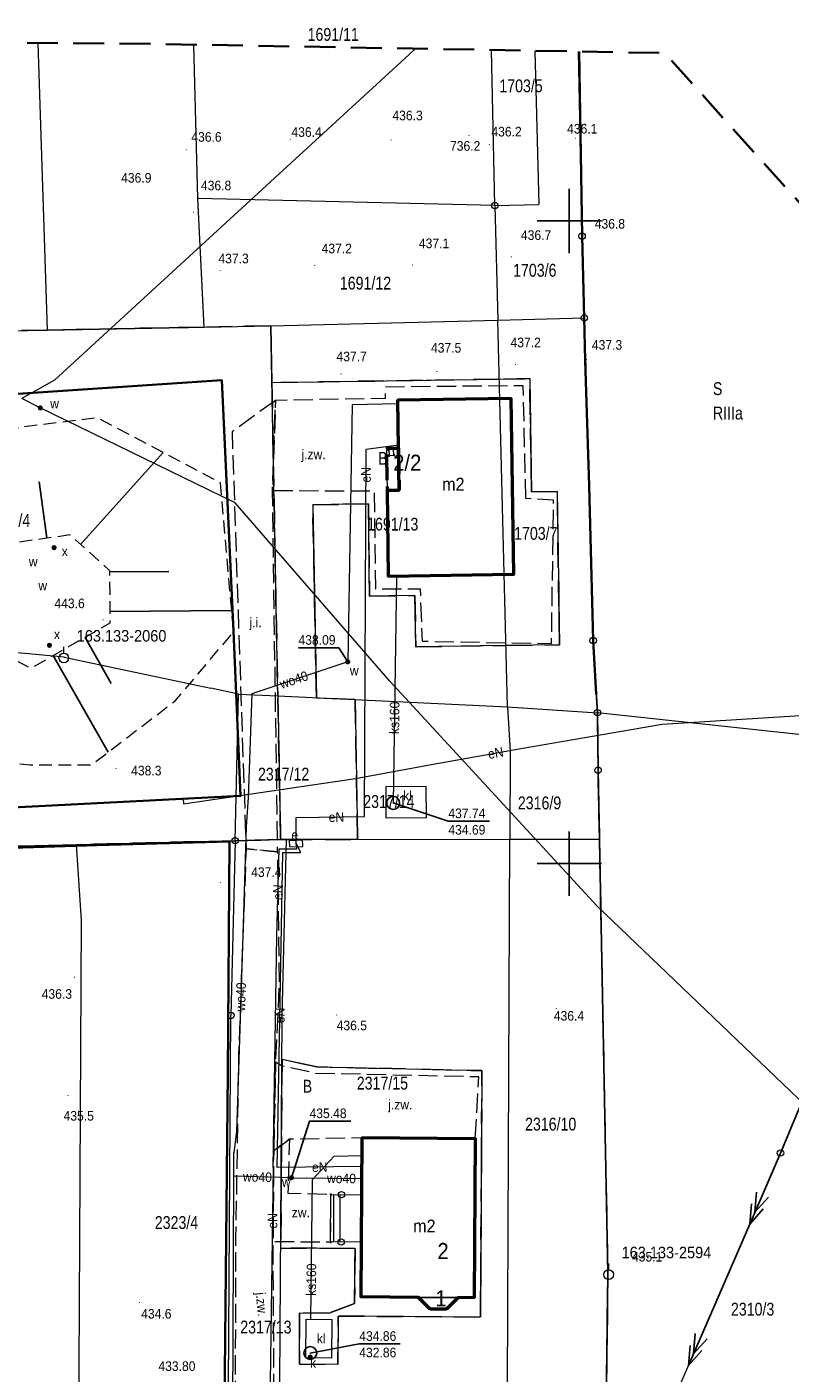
# Model space of a CAD drawing. Header units: metres. Extents: x 7417884 to 7418420, y 5565806 to 5566270.
# Tile 12 of 43: x 7417958 to 7418017, y 5566160 to 5566265. Entities that reach past the tile are written whole.
import ezdxf
from ezdxf.enums import TextEntityAlignment as Align

# ---------------------------------------------------------------- set-up
doc = ezdxf.new("R2010")
doc.units = ezdxf.units.M
for name, pattern in [('1.0_0.5', [1.5, 1, -0.5]), ('1.5_0.5', [2, 1.5, -0.5]), ('2', [0.9, 0.6, -0.3]), ('2.0_0.5', [2.5, 2, -0.5]), ('219-500', [0]), ('egkk-500', [0]), ('suep_sn_500', [0]), ('suep_wn_500', [0])]:
    doc.linetypes.add(name, pattern=pattern)
for name, color, linetype in [('000 Inne (niezydentyfikowane)', 7, 'Continuous'), ('131-Punkt osnowy pomiarowej', 7, 'Continuous'), ('131-Punkt osnowy pomiarowej-Atr103', 7, 'Continuous'), ('202-punkt graniczny', 7, 'Continuous'), ('203-punkt graniczny', 7, 'Continuous'), ('209-oznaczenie konturu klasyfikacyjnego', 7, 'Continuous'), ('210-oznaczenie konturu użytku gruntowego', 7, 'Continuous'), ('211-numer działki ewidencyjnej', 7, 'Continuous'), ('217-kontur klasyfikacyjny', 7, 'Continuous'), ('218-kontur użytku gruntowego', 7, 'Continuous'), ('219-działka ewidencyjna', 7, 'Continuous'), ('310-podpora', 7, 'Continuous'), ('311-podpora', 7, 'Continuous'), ('312-budynek ewidencyjny', 7, 'Continuous'), ('312-oznaczenie budynku ewidencyjnego-Atr117', 7, 'Continuous'), ('320-blok - kondygnacja nadziemna', 7, 'Continuous'), ('320-blok - kondygnacja nadziemna-Atr25', 7, 'Continuous'), ('352-schody', 7, 'Continuous'), ('blok - nawis', 7, 'Continuous'), ('blok - nawis-Atr25', 7, 'Continuous'), ('jezdnia', 7, 'Continuous'), ('jezdnia-Atr17', 7, 'Continuous'), ('kanalizacyjne urządzenie techniczne', 7, 'Continuous'), ('kanalizacyjne urządzenie techniczne-Atr17', 7, 'Continuous'), ('komora podziemna', 7, 'Continuous'), ('obszar utwardzony', 7, 'Continuous'), ('obszar utwardzony-Atr17', 7, 'Continuous'), ('ogrodzenie trwałe', 7, 'Continuous'), ('osadnik  szambo', 7, 'Continuous'), ('osadnik  szambo-Atr17', 7, 'Continuous'), ('pikieta naturalna', 7, 'Continuous'), ('pikieta naturalna-Atr2', 7, 'Continuous'), ('przewód elektroenergetyczny podziemny', 7, 'Continuous'), ('przewód elektroenergetyczny podziemny-Atr1', 7, 'Continuous'), ('przewód elektroenergetyczny wysokiego napięcia', 7, 'Continuous'), ('przewód elektroenergetyczny średniego napięcia', 7, 'Continuous'), ('przewód kanalizacyjny', 7, 'Continuous'), ('przewód kanalizacyjny-Atr1', 7, 'Continuous'), ('przewód wodociągowy', 7, 'Continuous'), ('przewód wodociągowy-Atr1', 7, 'Continuous'), ('Punkt budynku', 7, 'Continuous'), ('rzędna', 7, 'Continuous'), ('rzędna-Atr2', 7, 'Continuous'), ('rzędna-Atr3', 7, 'Continuous'), ('skarpa nieumocniona', 7, 'Continuous'), ('szafa elektroenergetyczna lub kontener', 7, 'Continuous'), ('szafa elektroenergetyczna lub kontener-Atr17', 7, 'Continuous'), ('słup przewodów napowietrznych', 7, 'Continuous'), ('urządzenie techniczne sieci niezidentyfikowanej', 7, 'Continuous'), ('urządzenie techniczne sieci niezidentyfikowanej-Atr17', 7, 'Continuous'), ('właz do komory lub kanału - okrągły-Atr17', 7, 'Continuous'), ('Zakres', 7, 'Continuous'), ('zasuwa lub zawór', 7, 'Continuous'), ('zasuwa lub zawór-Atr17', 7, 'Continuous')]:
    doc.layers.add(name, color=color, linetype=linetype)
doc.styles.get("Standard").update_dxf_attribs({"font": 'arial.ttf'})
doc.linetypes.add('902-500', pattern='A,3.75,0,[1,ksztalty.shx,S=0.5,R=0,X=0,Y=0],3.75', length=7.5)

# ---------------------------------------------------------------- blocks, each defined once
blk = doc.blocks.new('311')
at = {"color": 0, "linetype": 'Continuous', "lineweight": 0}
blk.add_circle((0, 0), 0.25, dxfattribs=at)
blk = doc.blocks.new('PUNKTBUD')
at = {"color": 0}
blk.add_circle((0, 0), 0.045, dxfattribs=at)
blk = doc.blocks.new('203')
at = {"linetype": 'Continuous', "lineweight": 0}
h = blk.add_hatch(color=0, dxfattribs=at)
edge = h.paths.add_edge_path()
edge.add_arc((0, 0), 0.045, 0, 360)
blk = doc.blocks.new('202')
at = {"color": 0, "linetype": 'Continuous', "lineweight": 0}
blk.add_circle((0, 0), 0.25, dxfattribs=at)
blk = doc.blocks.new('US25')
at = {"linetype": 'Continuous', "lineweight": 0}
h = blk.add_hatch(color=0, dxfattribs=at)
edge = h.paths.add_edge_path()
edge.add_arc((0, 0), 0.2, 0, 360)
blk = doc.blocks.new('PW01')
at = {"linetype": 'Continuous', "lineweight": 13}
h = blk.add_hatch(color=0, dxfattribs=at)
edge = h.paths.add_edge_path()
edge.add_arc((0, 0), 0.045, 0, 360)
blk = doc.blocks.new('SUKM')
at = {"color": 0, "linetype": 'Continuous'}
blk.add_circle((0, 0), 0.5, dxfattribs=at)
blk = doc.blocks.new('US18')
at = {"color": 0, "linetype": 'Continuous', "lineweight": 13}
for p, q in [((-0.5, -0.25), (-0.5, 0.25)), ((-0.5, 0.25), (0.5, 0.25)), ((0.5, -0.25), (0.5, 0.25)), ((-0.5, -0.25), (0.5, -0.25))]:
    blk.add_line(p, q, dxfattribs=at)
blk = doc.blocks.new('SUEP2')
at = {"color": 0, "linetype": 'Continuous'}
for p, q in [((0, 0), (6.027, 0)), ((5.027, 0), (3.527, 0.5)), ((5.027, 0), (3.527, -0.5)), ((6.027, 0), (4.527, 0.5)), ((6.027, 0), (4.527, -0.5)), ((6.027, 0), (18.027, 0)), ((17.027, 0), (15.527, 0.5)), ((17.027, 0), (15.527, -0.5)), ((18.027, 0), (16.527, 0.5)), ((18.027, 0), (16.527, -0.5))]:
    blk.add_line(p, q, dxfattribs=at)
blk = doc.blocks.new('SUEP3')
at = {"color": 0, "linetype": 'Continuous'}
for p, q in [((0, 0), (12.003, 0)), ((12.003, 0), (10.003, 0.75)), ((10.003, 0.75), (11.003, 0)), ((12.003, 0), (10.003, -0.75)), ((11.003, 0), (10.003, -0.75)), ((12.003, 0), (27.003, 0)), ((27.003, 0), (25.003, 0.75)), ((25.003, 0.75), (26.003, 0)), ((27.003, 0), (25.003, -0.75)), ((26.003, 0), (25.003, -0.75))]:
    blk.add_line(p, q, dxfattribs=at)
blk = doc.blocks.new('US15')
at = {"color": 0, "linetype": 'Continuous', "lineweight": 13}
blk.add_circle((0, 0), 0.25, dxfattribs=at)
blk = doc.blocks.new('131')
at = {"color": 0, "linetype": 'Continuous', "lineweight": 13}
blk.add_line((0, 0.375), (0, 0.875), dxfattribs=at)
blk.add_circle((0, 0), 0.375, dxfattribs=at)

msp = doc.modelspace()

# ---------------------------------------------------------------- linework, layer by layer
at = {"color": 0}
for p, q in [((7418000, 5566250), (7418000, 5566252.5)), ((7418000, 5566250), (7418000, 5566252.5)), ((7417997.5, 5566250), (7418000, 5566250)), ((7417997.5, 5566250), (7418000, 5566250)), ((7418000, 5566250), (7418002.5, 5566250)), ((7418000, 5566247.5), (7418000, 5566250)), ((7418000, 5566247.5), (7418000, 5566250)), ((7418000, 5566250), (7418002.5, 5566250)), ((7418000, 5566197.5), (7418000, 5566202.5)), ((7418000, 5566197.5), (7418000, 5566202.5)), ((7417997.5, 5566200), (7418000, 5566200)), ((7418000, 5566200), (7418002.5, 5566200))]:
    msp.add_line(p, q, dxfattribs=at)
at = {"layer": '000 Inne (niezydentyfikowane)', "color": 7, "linetype": 'Continuous', "lineweight": 25, "flags": 128}
for points in [[(7417961.98, 5566224.83), (7417968.4, 5566231.98)], [(7417959.36, 5566225.34), (7417958.75, 5566229.7)], [(7417964.23, 5566222.7), (7417968.85, 5566222.73)], [(7417964.25, 5566219.61), (7417973.73, 5566219.68)], [(7417962.32, 5566217.59), (7417964.36, 5566214.01)], [(7417959.84, 5566216.18), (7417964.13, 5566208.68)]]:
    msp.add_lwpolyline(points, dxfattribs=at)
at = {"layer": '217-kontur klasyfikacyjny', "color": 92, "linetype": 'egkk-500', "lineweight": 18}
for points in [[(7418001, 5566248.81), (7418000.73, 5566263.18)], [(7418000.73, 5566263.18), (7418001, 5566248.81)]]:
    msp.add_lwpolyline(points, dxfattribs=at)
at = {"layer": '217-kontur klasyfikacyjny', "color": 92, "linetype": 'egkk-500', "lineweight": 18, "flags": 128}
for points in [[(7418001.17, 5566242.45), (7418001, 5566248.81)], [(7418001, 5566248.81), (7418001.17, 5566242.45)], [(7417971.58, 5566241.74), (7417976.78, 5566241.85)], [(7417976.78, 5566241.85), (7417976.86, 5566237.42)], [(7418001.86, 5566217.36), (7418001.17, 5566242.45)], [(7418001.17, 5566242.45), (7418001.86, 5566217.36)], [(7417945.86, 5566241.26), (7417959.38, 5566241.51)], [(7417959.38, 5566241.51), (7417971.58, 5566241.74)], [(7417976.86, 5566237.42), (7417994.56, 5566237.69)], [(7417994.56, 5566237.69), (7417996.92, 5566237.73)], [(7417996.92, 5566237.73), (7417997.06, 5566228.92)], [(7417997.06, 5566228.92), (7417999.06, 5566228.95)], [(7417999.06, 5566228.95), (7417999.24, 5566217.03)], [(7417984.37, 5566227.98), (7417980.04, 5566227.92)], [(7417980.04, 5566227.92), (7417980.32, 5566212.9)], [(7417984.46, 5566220.81), (7417984.37, 5566227.98)], [(7417987.99, 5566220.86), (7417984.46, 5566220.81)], [(7417988.06, 5566216.86), (7417987.99, 5566220.86)], [(7417995.08, 5566216.97), (7417988.06, 5566216.86)], [(7417999.24, 5566217.03), (7417995.08, 5566216.97)], [(7418002.19, 5566211.74), (7418001.86, 5566217.36)], [(7418001.86, 5566217.36), (7418002.19, 5566211.74)], [(7417980.32, 5566212.9), (7417983.33, 5566212.76)], [(7417983.33, 5566212.76), (7417983.53, 5566201.88)], [(7418002.24, 5566207.26), (7418002.19, 5566211.74)], [(7418002.19, 5566211.74), (7418002.24, 5566207.26)], [(7418002.35, 5566201.89), (7418002.24, 5566207.26)], [(7418002.24, 5566207.26), (7418002.35, 5566201.89)], [(7417961.65, 5566201.47), (7417947.55, 5566201.11)], [(7417974, 5566201.78), (7417961.65, 5566201.47)], [(7417977.54, 5566201.87), (7417974, 5566201.78)], [(7417978, 5566201.87), (7417977.54, 5566201.87)], [(7417983.53, 5566201.88), (7417978, 5566201.87)], [(7418003.01, 5566168.1), (7418002.35, 5566201.89)], [(7418002.35, 5566201.89), (7418003.01, 5566168.1)], [(7417977.56, 5566170.09), (7417977.65, 5566184.77)], [(7417977.65, 5566184.77), (7417980.35, 5566184.18)], [(7417980.35, 5566184.18), (7417993.21, 5566183.89)], [(7417993.21, 5566183.89), (7417993.09, 5566164.72)], [(7417983.33, 5566170.05), (7417977.56, 5566170.09)], [(7417983.3, 5566165.78), (7417983.33, 5566170.05)], [(7418002.31, 5566113.39), (7418003.01, 5566168.1)], [(7418003.01, 5566168.1), (7418002.31, 5566113.39)], [(7417981.31, 5566165.03), (7417983.3, 5566165.78)], [(7417979, 5566161.06), (7417979.02, 5566165.06)], [(7417979.02, 5566165.06), (7417981.31, 5566165.03)], [(7417982.02, 5566164.79), (7417982, 5566161.02)], [(7417993.09, 5566164.72), (7417982.02, 5566164.79)], [(7417982, 5566161.02), (7417979, 5566161.06)]]:
    msp.add_lwpolyline(points, dxfattribs=at)
at = {"layer": '218-kontur użytku gruntowego', "color": 3, "linetype": '1.0_0.5', "lineweight": 18, "ltscale": 2}
for points in [[(7418001, 5566248.81), (7418000.73, 5566263.18)], [(7418000.73, 5566263.18), (7418001, 5566248.81)]]:
    msp.add_lwpolyline(points, dxfattribs=at)
at = {"layer": '218-kontur użytku gruntowego', "color": 3, "linetype": '1.0_0.5', "lineweight": 18, "ltscale": 2, "flags": 128}
for points in [[(7418001.17, 5566242.45), (7418001, 5566248.81)], [(7418001, 5566248.81), (7418001.17, 5566242.45)], [(7417976.78, 5566241.85), (7417971.58, 5566241.74)], [(7417971.58, 5566241.74), (7417976.78, 5566241.85)], [(7417976.86, 5566237.42), (7417976.78, 5566241.85)], [(7417976.78, 5566241.85), (7417976.86, 5566237.42)], [(7418001.86, 5566217.36), (7418001.17, 5566242.45)], [(7418001.17, 5566242.45), (7418001.86, 5566217.36)], [(7417959.38, 5566241.51), (7417945.86, 5566241.26)], [(7417945.86, 5566241.26), (7417959.38, 5566241.51)], [(7417971.58, 5566241.74), (7417959.38, 5566241.51)], [(7417959.38, 5566241.51), (7417971.58, 5566241.74)], [(7417994.56, 5566237.69), (7417976.86, 5566237.42)], [(7417976.86, 5566237.42), (7417994.56, 5566237.69)], [(7417996.92, 5566237.73), (7417994.56, 5566237.69)], [(7417994.56, 5566237.69), (7417996.92, 5566237.73)], [(7417997.06, 5566228.92), (7417996.92, 5566237.73)], [(7417996.92, 5566237.73), (7417997.06, 5566228.92)], [(7417977.32, 5566213.04), (7417976.86, 5566237.42)], [(7417976.86, 5566237.42), (7417977.32, 5566213.04)], [(7417999.06, 5566228.95), (7417997.06, 5566228.92)], [(7417997.06, 5566228.92), (7417999.06, 5566228.95)], [(7417999.24, 5566217.03), (7417999.06, 5566228.95)], [(7417999.06, 5566228.95), (7417999.24, 5566217.03)], [(7417980.04, 5566227.92), (7417984.37, 5566227.98)], [(7417984.37, 5566227.98), (7417980.04, 5566227.92)], [(7417980.32, 5566212.9), (7417980.04, 5566227.92)], [(7417980.04, 5566227.92), (7417980.32, 5566212.9)], [(7417984.37, 5566227.98), (7417984.46, 5566220.81)], [(7417984.46, 5566220.81), (7417984.37, 5566227.98)], [(7417984.46, 5566220.81), (7417987.99, 5566220.86)], [(7417987.99, 5566220.86), (7417984.46, 5566220.81)], [(7417987.99, 5566220.86), (7417988.06, 5566216.86)], [(7417988.06, 5566216.86), (7417987.99, 5566220.86)], [(7417988.06, 5566216.86), (7417995.08, 5566216.97)], [(7417995.08, 5566216.97), (7417988.06, 5566216.86)], [(7417995.08, 5566216.97), (7417999.24, 5566217.03)], [(7417999.24, 5566217.03), (7417995.08, 5566216.97)], [(7418002.19, 5566211.74), (7418001.86, 5566217.36)], [(7418001.86, 5566217.36), (7418002.19, 5566211.74)], [(7417977.54, 5566201.87), (7417977.32, 5566213.04)], [(7417977.32, 5566213.04), (7417977.54, 5566201.87)], [(7417983.33, 5566212.76), (7417980.32, 5566212.9)], [(7417980.32, 5566212.9), (7417983.33, 5566212.76)], [(7417983.53, 5566201.88), (7417983.33, 5566212.76)], [(7417983.33, 5566212.76), (7417983.53, 5566201.88)], [(7418002.24, 5566207.26), (7418002.19, 5566211.74)], [(7418002.19, 5566211.74), (7418002.24, 5566207.26)], [(7418002.35, 5566201.89), (7418002.24, 5566207.26)], [(7418002.24, 5566207.26), (7418002.35, 5566201.89)], [(7417947.55, 5566201.11), (7417961.65, 5566201.47)], [(7417961.65, 5566201.47), (7417947.55, 5566201.11)], [(7417961.65, 5566201.47), (7417974, 5566201.78)], [(7417974, 5566201.78), (7417961.65, 5566201.47)], [(7417974, 5566201.78), (7417977.54, 5566201.87)], [(7417977.54, 5566201.87), (7417974, 5566201.78)], [(7417977.54, 5566201.87), (7417978, 5566201.87)], [(7417978, 5566201.87), (7417977.54, 5566201.87)], [(7417978, 5566201.87), (7417983.53, 5566201.88)], [(7417983.53, 5566201.88), (7417978, 5566201.87)], [(7418003.01, 5566168.1), (7418002.35, 5566201.89)], [(7418002.35, 5566201.89), (7418003.01, 5566168.1)], [(7417977.65, 5566184.77), (7417977.56, 5566170.09)], [(7417977.56, 5566170.09), (7417977.65, 5566184.77)], [(7417980.35, 5566184.18), (7417977.65, 5566184.77)], [(7417977.65, 5566184.77), (7417980.35, 5566184.18)], [(7417993.21, 5566183.89), (7417980.35, 5566184.18)], [(7417980.35, 5566184.18), (7417993.21, 5566183.89)], [(7417993.09, 5566164.72), (7417993.21, 5566183.89)], [(7417993.21, 5566183.89), (7417993.09, 5566164.72)], [(7417977.56, 5566170.09), (7417983.33, 5566170.05)], [(7417983.33, 5566170.05), (7417977.56, 5566170.09)], [(7417983.33, 5566170.05), (7417983.3, 5566165.78)], [(7417983.3, 5566165.78), (7417983.33, 5566170.05)], [(7418002.31, 5566113.39), (7418003.01, 5566168.1)], [(7418003.01, 5566168.1), (7418002.31, 5566113.39)], [(7417983.3, 5566165.78), (7417981.31, 5566165.03)], [(7417981.31, 5566165.03), (7417983.3, 5566165.78)], [(7417979.02, 5566165.06), (7417979, 5566161.06)], [(7417979, 5566161.06), (7417979.02, 5566165.06)], [(7417981.31, 5566165.03), (7417979.02, 5566165.06)], [(7417979.02, 5566165.06), (7417981.31, 5566165.03)], [(7417982, 5566161.02), (7417982.02, 5566164.79)], [(7417982.02, 5566164.79), (7417982, 5566161.02)], [(7417982.02, 5566164.79), (7417993.09, 5566164.72)], [(7417993.09, 5566164.72), (7417982.02, 5566164.79)], [(7417979, 5566161.06), (7417982, 5566161.02)], [(7417982, 5566161.02), (7417979, 5566161.06)]]:
    msp.add_lwpolyline(points, dxfattribs=at)
at = {"layer": '219-działka ewidencyjna', "color": 7, "linetype": '219-500', "lineweight": 18}
for points in [[(7417958.66, 5566263.84), (7417959.38, 5566241.51)], [(7417971.11, 5566251.74), (7417970.8, 5566263.71)], [(7417994.21, 5566251.19), (7417993.95, 5566263.3)], [(7417997.32, 5566263.24), (7417997.64, 5566251.29)], [(7418000.73, 5566263.18), (7418001, 5566248.81)]]:
    msp.add_lwpolyline(points, dxfattribs=at)
at = {"layer": '219-działka ewidencyjna', "color": 7, "linetype": '219-500', "lineweight": 18, "flags": 128}
for points in [[(7417994.21, 5566251.19), (7417971.11, 5566251.74)], [(7417971.58, 5566241.74), (7417971.11, 5566251.74)], [(7417994.21, 5566251.19), (7417997.64, 5566251.29)], [(7417994.21, 5566251.19), (7417994.44, 5566242.28)], [(7418001, 5566248.81), (7418001.17, 5566242.45)], [(7417971.58, 5566241.74), (7417976.78, 5566241.85)], [(7417976.78, 5566241.85), (7417994.44, 5566242.28)], [(7417977.32, 5566213.04), (7417976.78, 5566241.85)], [(7417994.44, 5566242.28), (7418001.17, 5566242.45)], [(7417995.2, 5566212.2), (7417994.44, 5566242.28)], [(7418001.17, 5566242.45), (7418001.86, 5566217.36)], [(7417945.86, 5566241.26), (7417959.38, 5566241.51)], [(7417971.58, 5566241.74), (7417959.38, 5566241.51)], [(7417960.7, 5566216.06), (7417947.86, 5566217.25)], [(7418002.19, 5566211.74), (7418001.86, 5566217.36)], [(7417960.7, 5566216.06), (7417972.12, 5566213.64)], [(7417974.27, 5566213.18), (7417972.12, 5566213.64)], [(7417974, 5566201.78), (7417974.27, 5566213.18)], [(7417974.27, 5566213.18), (7417977.32, 5566213.04)], [(7417977.32, 5566213.04), (7417977.54, 5566201.87)], [(7417977.32, 5566213.04), (7417995.2, 5566212.2)], [(7417995.2, 5566212.2), (7417995.4, 5566208.72)], [(7417995.2, 5566212.2), (7418002.19, 5566211.74)], [(7418020.27, 5566209.79), (7418002.19, 5566211.74)], [(7418002.19, 5566211.74), (7418002.24, 5566207.26)], [(7417995.4, 5566208.72), (7417995.37, 5566201.89)], [(7418002.24, 5566207.26), (7418002.35, 5566201.89)], [(7417961.65, 5566201.47), (7417947.55, 5566201.11)], [(7417974, 5566201.78), (7417961.65, 5566201.47)], [(7417962.04, 5566195.59), (7417961.65, 5566201.47)], [(7417974, 5566201.78), (7417973.67, 5566188.19)], [(7417974, 5566201.78), (7417977.54, 5566201.87)], [(7417977.54, 5566201.87), (7417978, 5566201.87)], [(7417977.67, 5566188.09), (7417978, 5566201.87)], [(7417978, 5566201.87), (7417995.37, 5566201.89)], [(7417995.19, 5566159.33), (7417995.37, 5566201.89)], [(7417995.37, 5566201.89), (7418002.35, 5566201.89)], [(7418003.01, 5566168.1), (7418002.35, 5566201.89)], [(7417961.68, 5566126.01), (7417962.04, 5566195.59)], [(7417973.25, 5566122.36), (7417973.67, 5566188.19)], [(7417977.49, 5566159.58), (7417977.67, 5566188.09)], [(7418003.01, 5566168.1), (7418002.9, 5566159.22)]]:
    msp.add_lwpolyline(points, dxfattribs=at)
at = {"layer": '310-podpora', "color": 7, "linetype": 'Continuous', "lineweight": 18, "flags": 128}
msp.add_lwpolyline([(7417985.95, 5566232.18), (7417985.98, 5566231.74), (7417986.36, 5566231.77), (7417986.33, 5566232.21)], close=True, dxfattribs=at)
at = {"layer": '312-budynek ewidencyjny', "color": 7, "linetype": 'Continuous', "lineweight": 50, "flags": 128}
for points in [[(7417986.66, 5566236.07), (7417995.45, 5566236.21)], [(7417986.72, 5566232.33), (7417986.66, 5566236.07)], [(7417995.45, 5566236.21), (7417995.66, 5566222.48)], [(7417986.77, 5566229.05), (7417986.72, 5566232.33)], [(7417985.85, 5566229.03), (7417986.77, 5566229.05)], [(7417985.94, 5566222.33), (7417985.85, 5566229.03)], [(7417995.66, 5566222.48), (7417985.94, 5566222.33)], [(7417983.8, 5566166.28), (7417983.88, 5566178.68)], [(7417983.88, 5566178.68), (7417992.68, 5566178.62)], [(7417992.68, 5566178.62), (7417992.6, 5566166.22)], [(7417988.28, 5566166.25), (7417983.8, 5566166.28)], [(7417989.18, 5566165.34), (7417988.28, 5566166.25)], [(7417990.45, 5566165.34), (7417989.18, 5566165.34)], [(7417991.35, 5566166.23), (7417990.45, 5566165.34)], [(7417992.6, 5566166.22), (7417991.35, 5566166.23)]]:
    msp.add_lwpolyline(points, dxfattribs=at)
at = {"layer": '320-blok - kondygnacja nadziemna', "color": 7, "linetype": 'Continuous', "lineweight": 18, "flags": 128}
for points in [[(7417992.6, 5566166.22), (7417991.35, 5566166.23), (7417988.28, 5566166.25), (7417983.8, 5566166.28), (7417983.88, 5566178.68), (7417992.68, 5566178.62)], [(7417988.28, 5566166.25), (7417991.35, 5566166.23), (7417990.45, 5566165.34), (7417989.18, 5566165.34)]]:
    msp.add_lwpolyline(points, close=True, dxfattribs=at)
at = {"layer": '352-schody', "color": 7, "linetype": 'Continuous', "lineweight": 18, "flags": 128}
msp.add_lwpolyline([(7417983.83, 5566170.55), (7417981.43, 5566170.56), (7417981.45, 5566174.25), (7417983.85, 5566174.23)], close=True, dxfattribs=at)
msp.add_lwpolyline([(7417983.83, 5566170.55), (7417981.43, 5566170.56), (7417981.45, 5566174.25), (7417983.85, 5566174.23)], close=True, dxfattribs=at)
for points in [[(7417981.68, 5566170.56), (7417981.68, 5566174.25)], [(7417982.18, 5566170.56), (7417982.18, 5566174.24)]]:
    msp.add_lwpolyline(points, dxfattribs=at)
at = {"layer": 'blok - nawis', "color": 7, "linetype": '2.0_0.5', "lineweight": 50, "flags": 128}
msp.add_lwpolyline([(7417986.72, 5566232.33), (7417986.77, 5566229.05), (7417985.85, 5566229.03), (7417985.8, 5566232.32)], close=True, dxfattribs=at)
at = {"layer": 'jezdnia', "color": 7, "linetype": '1.5_0.5', "lineweight": 18, "flags": 128}
for points in [[(7417996.62, 5566228.41), (7417996.42, 5566237.18), (7417985.7, 5566237.07), (7417985.67, 5566236.18), (7417977.14, 5566236.04), (7417976.91, 5566229.03), (7417984.83, 5566228.99), (7417984.92, 5566221.37), (7417988.39, 5566221.38), (7417988.55, 5566217.3), (7417998.62, 5566217.12), (7417998.78, 5566228.28)], [(7417977.14, 5566236.04), (7417973.76, 5566233.6), (7417974.85, 5566201.16), (7417977.31, 5566200.91), (7417976.91, 5566229.03)], [(7417995.45, 5566236.21), (7417995.66, 5566222.48), (7417985.94, 5566222.33), (7417985.85, 5566229.03), (7417985.8, 5566232.32), (7417986.72, 5566232.33), (7417986.66, 5566236.07)], [(7417976.08, 5566136.83), (7417977, 5566154.67), (7417977.02, 5566159.58), (7417976.96, 5566170.6), (7417977, 5566177.66), (7417977.15, 5566184.55), (7417977.45, 5566190.52), (7417977.31, 5566200.91), (7417974.85, 5566201.16), (7417974.27, 5566185.15), (7417974.04, 5566170.88), (7417973.99, 5566154.49), (7417973.49, 5566127.79), (7417976.67, 5566127.72)], [(7417992.68, 5566178.62), (7417992.97, 5566183.4), (7417980.29, 5566183.68), (7417977.61, 5566184.27), (7417977.15, 5566184.55), (7417977, 5566177.66), (7417978.25, 5566178.58), (7417983.88, 5566178.68)]]:
    msp.add_lwpolyline(points, close=True, dxfattribs=at)
at = {"layer": 'komora podziemna', "color": 34, "linetype": 'Continuous', "lineweight": 18, "flags": 128}
for points in [[(7417985.75, 5566206), (7417988.85, 5566206.01), (7417988.86, 5566203.55), (7417985.76, 5566203.54)], [(7417981.52, 5566164.52), (7417981.5, 5566161.52), (7417979.5, 5566161.55), (7417979.52, 5566164.55)]]:
    msp.add_lwpolyline(points, close=True, dxfattribs=at)
at = {"layer": 'obszar utwardzony', "color": 7, "linetype": '1.5_0.5', "lineweight": 18, "flags": 128}
msp.add_lwpolyline([(7417981.43, 5566170.56), (7417981.45, 5566174.25), (7417978.13, 5566174.34), (7417978.25, 5566178.58), (7417977, 5566177.66), (7417976.96, 5566170.6)], close=True, dxfattribs=at)
at = {"layer": 'ogrodzenie trwałe', "color": 7, "linetype": '902-500', "lineweight": 35}
msp.add_lwpolyline([(7418002.09, 5566213.2), (7418001.86, 5566217.36), (7418001.55, 5566229.38), (7418001.25, 5566239.13), (7418001.17, 5566242.45), (7418001, 5566248.81), (7418000.77, 5566263.18)], dxfattribs=at)
at = {"layer": 'ogrodzenie trwałe', "color": 7, "linetype": '902-500', "lineweight": 35, "flags": 128}
for points in [[(7417941.11, 5566219.86), (7417941.96, 5566203.61), (7417974.42, 5566205.26), (7417973.88, 5566218.07), (7417972.96, 5566237.62), (7417940.45, 5566235.44), (7417941, 5566222.98)], [(7417973.16, 5566155.28), (7417973.43, 5566183.72), (7417973.57, 5566201.71), (7417963.26, 5566201.44), (7417947.54, 5566200.95)]]:
    msp.add_lwpolyline(points, dxfattribs=at)
at = {"layer": 'przewód elektroenergetyczny podziemny', "color": 1, "linetype": 'Continuous', "lineweight": 18, "flags": 128}
for points in [[(7417978.75, 5566201.57), (7417978.75, 5566203.58), (7417984.07, 5566203.65), (7417984.19, 5566232.25), (7417986.71, 5566232.57)], [(7417969.96, 5566205.03), (7417969.98, 5566204.66), (7417983.38, 5566206.62), (7417989.12, 5566207.67), (7417996.4, 5566208.99), (7418007.22, 5566210.85), (7418020.87, 5566211.71), (7418027.98, 5566212.12), (7418032.41, 5566212.67), (7418034.46, 5566215.11), (7418035.87, 5566213.8)], [(7417976.97, 5566176.35), (7417977.24, 5566194.38), (7417977.42, 5566201.15), (7417978.79, 5566201.15), (7417978.75, 5566201.57)], [(7417983.87, 5566176.43), (7417977.27, 5566176.35), (7417977.71, 5566200.85), (7417979.12, 5566200.85), (7417978.75, 5566201.57)], [(7417976.97, 5566176.35), (7417976.67, 5566155.93), (7417976.45, 5566124.2), (7417977.11, 5566124.03)]]:
    msp.add_lwpolyline(points, dxfattribs=at)
at = {"layer": 'przewód elektroenergetyczny wysokiego napięcia', "color": 1, "linetype": 'suep_wn_500', "lineweight": 18}
msp.add_lwpolyline([(7418037.9, 5566229.24), (7418016.44, 5566177.48)], dxfattribs=at)
at = {"layer": 'przewód elektroenergetyczny średniego napięcia', "color": 1, "linetype": 'suep_sn_500', "lineweight": 18, "flags": 128}
msp.add_lwpolyline([(7418016.44, 5566177.48), (7418001.61, 5566143.29)], dxfattribs=at)
at = {"layer": 'przewód kanalizacyjny', "color": 34, "linetype": 'Continuous', "lineweight": 18, "flags": 128}
for points in [[(7417986.56, 5566222.3), (7417986.3, 5566204.72)], [(7417979.88, 5566164.55), (7417980.03, 5566175.43), (7417981.72, 5566177.24), (7417983.87, 5566177.29)]]:
    msp.add_lwpolyline(points, dxfattribs=at)
at = {"layer": 'przewód wodociągowy', "color": 5, "linetype": 'Continuous', "lineweight": 18}
for points in [[(7417959.95, 5566237.61), (7417987.54, 5566262.95), (7417988.03, 5566263.41)], [(7418400.67, 5566078.36), (7418361.81, 5566080.17), (7418311.47, 5566078.35), (7418266.99, 5566078.53), (7418199.46, 5566077.73), (7418172.41, 5566078.38), (7418138.51, 5566080.55), (7418125.06, 5566082.93), (7418079.46, 5566124.09), (7418042.41, 5566157.9), (7418022.66, 5566177.08), (7418002.17, 5566196.69), (7417986.04, 5566214.2), (7417974, 5566228.06), (7417958.84, 5566235.45), (7417957.4, 5566236.19)]]:
    msp.add_lwpolyline(points, dxfattribs=at)
at = {"layer": 'przewód wodociągowy', "color": 5, "linetype": 'Continuous', "lineweight": 18, "flags": 128}
for points in [[(7417959.95, 5566237.61), (7417957.4, 5566236.19)], [(7417986.67, 5566235.77), (7417983.11, 5566235.68), (7417982.76, 5566215.7), (7417975.31, 5566213.21), (7417975.02, 5566205.14), (7417974.85, 5566202.85), (7417974.51, 5566191.95), (7417974.1, 5566179.15), (7417973.91, 5566177.52)], [(7417973.35, 5566117.08), (7417973.46, 5566124.34), (7417973.44, 5566148.51), (7417973.83, 5566157.45), (7417973.9, 5566175.67), (7417973.91, 5566177.52)], [(7417978.38, 5566175.56), (7417973.9, 5566175.67)], [(7417978.38, 5566175.56), (7417983.86, 5566175.49)]]:
    msp.add_lwpolyline(points, dxfattribs=at)
at = {"layer": 'rzędna-Atr2', "color": 7, "flags": 128}
for points in [[(7417982.76, 5566215.7), (7417982.07, 5566216.79), (7417978.93, 5566216.79)], [(7417986.3, 5566204.72), (7417990.59, 5566203.3), (7417993.8, 5566203.3)], [(7417978.38, 5566175.56), (7417979.79, 5566179.96), (7417983, 5566179.96)], [(7417979.85, 5566161.92), (7417983.66, 5566162.63), (7417986.84, 5566162.63)]]:
    msp.add_lwpolyline(points, dxfattribs=at)
at = {"layer": 'skarpa nieumocniona', "color": 7, "linetype": '1.0_0.5', "lineweight": 18, "flags": 128}
msp.add_lwpolyline([(7417950.72, 5566219.71), (7417944.96, 5566218.61), (7417945.07, 5566216.16), (7417946.85, 5566212.99), (7417950.05, 5566209.95), (7417953.93, 5566208.11), (7417958.02, 5566207.68), (7417962.82, 5566207.68), (7417969.37, 5566212.69), (7417973.88, 5566218.02), (7417972.86, 5566229.63), (7417963.3, 5566234.67), (7417957.3, 5566233.95), (7417947.54, 5566230.97), (7417945.35, 5566227.33), (7417945.2, 5566224.56), (7417951.12, 5566222.71), (7417952.46, 5566222.53), (7417956.78, 5566224.98), (7417961.13, 5566225.59), (7417964.23, 5566222.81), (7417964.26, 5566218.7), (7417958.11, 5566215.19), (7417952, 5566218.44), (7417951.89, 5566220.59)], close=True, dxfattribs=at)
msp.add_lwpolyline([(7417950.72, 5566219.71), (7417944.96, 5566218.61), (7417945.07, 5566216.16), (7417946.85, 5566212.99), (7417950.05, 5566209.95), (7417953.93, 5566208.11), (7417958.02, 5566207.68), (7417962.82, 5566207.68), (7417969.37, 5566212.69), (7417973.88, 5566218.02), (7417972.86, 5566229.63), (7417963.3, 5566234.67), (7417957.3, 5566233.95), (7417947.54, 5566230.97), (7417945.35, 5566227.33), (7417945.2, 5566224.56), (7417951.12, 5566222.71), (7417952.46, 5566222.53), (7417956.78, 5566224.98), (7417961.13, 5566225.59), (7417964.23, 5566222.81), (7417964.26, 5566218.7), (7417958.11, 5566215.19), (7417952, 5566218.44), (7417951.89, 5566220.59)], close=True, dxfattribs=at)
at = {"layer": 'Zakres', "color": 5, "linetype": '2', "lineweight": 35, "ltscale": 4, "flags": 128}
msp.add_lwpolyline([(7417885.72, 5566102.9), (7418148.19, 5566033.76), (7418303.95, 5566019.62), (7418308.97, 5565858.6), (7418310.47, 5565827.92), (7418402.78, 5565828.69), (7418418.97, 5565829.27), (7418398.66, 5566106.08), (7418342.22, 5566106.08), (7418321.76, 5566106.08), (7418301.3, 5566104.66), (7418135.84, 5566120.54), (7418007.43, 5566263.06), (7417967.57, 5566263.77), (7417884.31, 5566264.47)], close=True, dxfattribs=at)

# ---------------------------------------------------------------- block references
at = {"layer": '131-Punkt osnowy pomiarowej', "color": 7, "linetype": 'Continuous', "lineweight": 18}
for p in [(7417960.67, 5566216), (7418003.07, 5566168.02)]:
    msp.add_blockref('131', p, dxfattribs=at)
at = {"layer": '202-punkt graniczny', "color": 7, "linetype": 'Continuous', "lineweight": 18}
for p in [(7417994.21, 5566251.19), (7418001, 5566248.81), (7418001.17, 5566242.45), (7418001.86, 5566217.36), (7418002.19, 5566211.74), (7418002.24, 5566207.26), (7417974, 5566201.78), (7417973.67, 5566188.19)]:
    msp.add_blockref('202', p, dxfattribs=at)
at = {"layer": '203-punkt graniczny', "color": 7, "linetype": 'Continuous', "lineweight": 18}
for p in [(7417971.11, 5566251.74), (7417997.64, 5566251.29), (7417971.58, 5566241.74), (7417976.78, 5566241.85), (7417994.44, 5566242.28), (7417959.38, 5566241.51), (7417960.7, 5566216.06), (7417972.12, 5566213.64), (7417974.27, 5566213.18), (7417977.32, 5566213.04), (7417995.2, 5566212.2), (7417995.4, 5566208.72), (7417961.65, 5566201.47), (7417977.54, 5566201.87), (7417978, 5566201.87), (7417995.37, 5566201.89), (7418002.35, 5566201.89), (7417962.04, 5566195.59), (7417977.67, 5566188.09), (7418003.01, 5566168.1)]:
    msp.add_blockref('203', p, dxfattribs=at)
at = {"layer": '311-podpora', "color": 7, "linetype": 'Continuous', "lineweight": 18}
for p in [(7417982.27, 5566174.24), (7417982.25, 5566170.56)]:
    msp.add_blockref('311', p, dxfattribs=at)
at = {"layer": 'kanalizacyjne urządzenie techniczne', "color": 34, "linetype": 'Continuous', "lineweight": 18}
msp.add_blockref('US25', (7417979.84, 5566161.61), dxfattribs=at)
at = {"layer": 'osadnik  szambo', "color": 34, "linetype": 'Continuous', "lineweight": 18}
for p in [(7417986.3, 5566204.72), (7417979.85, 5566161.92)]:
    msp.add_blockref('SUKM', p, dxfattribs=at)
at = {"layer": 'pikieta naturalna', "color": 7, "linetype": 'Continuous', "lineweight": 13}
for p in [(7417992.2, 5566256.64), (7418000.5, 5566256.43), (7417970.2, 5566255.54), (7417978.29, 5566256.32), (7417986.14, 5566256.29), (7417993.78, 5566255.95), (7417971.12, 5566251.8), (7417970.75, 5566250.67), (7418001.07, 5566248.91), (7417995.49, 5566247.2), (7417972.83, 5566246.13), (7417980.2, 5566246.54), (7417987.81, 5566246.56), (7417995.81, 5566238.84), (7418001.34, 5566239.2), (7417982.24, 5566238.09), (7417989.7, 5566238.29), (7417963.73, 5566218.96), (7417964.73, 5566207.39), (7417972.85, 5566198.52), (7417961.49, 5566191.15), (7417998.98, 5566188.72), (7417981.92, 5566188.22), (7417961, 5566181.95), (7418003, 5566168.08), (7417966.57, 5566165.86)]:
    msp.add_blockref('PW01', p, dxfattribs=at)
at = {"layer": 'przewód elektroenergetyczny wysokiego napięcia', "color": 1, "linetype": 'Continuous', "lineweight": 18, "rotation": 67.476}
msp.add_blockref('SUEP3', (7418016.44, 5566177.48), dxfattribs=at)
at = {"layer": 'przewód elektroenergetyczny średniego napięcia', "color": 1, "linetype": 'Continuous', "lineweight": 18, "rotation": 246.551}
msp.add_blockref('SUEP2', (7418016.44, 5566177.48), dxfattribs=at)
at = {"layer": 'Punkt budynku', "color": 5, "linetype": 'Continuous', "lineweight": 18}
for p in [(7417986.66, 5566236.07), (7417995.45, 5566236.21), (7417985.8, 5566232.32), (7417986.72, 5566232.33), (7417985.95, 5566232.18), (7417985.98, 5566231.74), (7417986.33, 5566232.21), (7417986.36, 5566231.77), (7417985.85, 5566229.03), (7417986.77, 5566229.05), (7417985.94, 5566222.33), (7417995.66, 5566222.48), (7417983.88, 5566178.68), (7417992.68, 5566178.62), (7417981.45, 5566174.25), (7417983.85, 5566174.23), (7417981.43, 5566170.56), (7417983.83, 5566170.55), (7417983.8, 5566166.28), (7417988.28, 5566166.25), (7417989.18, 5566165.34), (7417990.45, 5566165.34), (7417991.35, 5566166.23), (7417992.6, 5566166.22)]:
    msp.add_blockref('PUNKTBUD', p, dxfattribs=at)
at = {"layer": 'rzędna', "color": 5, "linetype": 'Continuous', "lineweight": 18}
for p in [(7417982.76, 5566215.7), (7417978.38, 5566175.56)]:
    msp.add_blockref('PW01', p, dxfattribs=at)
at = {"layer": 'rzędna', "color": 34, "linetype": 'Continuous', "lineweight": 18}
for p in [(7417986.3, 5566204.72), (7417979.85, 5566161.92)]:
    msp.add_blockref('PW01', p, dxfattribs=at)
at = {"layer": 'szafa elektroenergetyczna lub kontener', "color": 1, "linetype": 'Continuous', "lineweight": 18, "rotation": 1.945}
msp.add_blockref('US18', (7417978.75, 5566201.57), dxfattribs=at)
at = {"layer": 'słup przewodów napowietrznych', "color": 7, "linetype": 'Continuous', "lineweight": 18}
msp.add_blockref('US15', (7418016.44, 5566177.48), dxfattribs=at)
at = {"layer": 'urządzenie techniczne sieci niezidentyfikowanej', "color": 7, "linetype": 'Continuous', "lineweight": 18}
for p, rotation in [((7417959.91, 5566224.58), 359.6), ((7417959.55, 5566216.98), 359.714)]:
    msp.add_blockref('US25', p, dxfattribs=dict(at, rotation=rotation))
at = {"layer": 'zasuwa lub zawór', "color": 5, "linetype": 'Continuous', "lineweight": 18, "rotation": 1.45}
msp.add_blockref('US25', (7417958.84, 5566235.45), dxfattribs=at)
at = {"layer": 'zasuwa lub zawór', "color": 5, "linetype": 'Continuous', "lineweight": 18}
for p in [(7417982.76, 5566215.7), (7417978.38, 5566175.56)]:
    msp.add_blockref('US25', p, dxfattribs=at)

# ---------------------------------------------------------------- texts
at = {"layer": '131-Punkt osnowy pomiarowej-Atr103', "color": 7, "width": 0.9}
for s, p in [('163.133-2060', (7417961.67, 5566217)), ('163.133-2594', (7418004.07, 5566169.02))]:
    msp.add_text(s, height=0.9, dxfattribs=at).set_placement(p, align=Align.BOTTOM_LEFT)
at = {"layer": '209-oznaczenie konturu klasyfikacyjnego', "color": 3, "linetype": 'Continuous', "lineweight": 18, "width": 0.79}
msp.add_text('RIIIa', height=1, dxfattribs=at).set_placement((7418011.18, 5566235.55), align=Align.TOP_LEFT)
at = {"layer": '210-oznaczenie konturu użytku gruntowego', "color": 3, "linetype": 'Continuous', "lineweight": 18, "width": 0.79}
for s, p in [('S', (7418011.18, 5566236.45)), ('B', (7417985.12, 5566231.03)), ('B', (7417979.26, 5566182.18))]:
    msp.add_text(s, height=1, dxfattribs=at).set_placement(p)
at = {"layer": '211-numer działki ewidencyjnej', "color": 7, "linetype": 'Continuous', "lineweight": 18, "width": 0.79}
for s, p in [('1691/11', (7417979.64, 5566265.01)), ('1703/5', (7417994.56, 5566261.01)), ('1703/6', (7417995.63, 5566246.66)), ('1691/12', (7417982.15, 5566245.66)), ('1677/4', (7417954.68, 5566227.19)), ('1691/13', (7417984.27, 5566226.91)), ('1703/7', (7417995.71, 5566226.19)), ('2317/12', (7417975.78, 5566207.46)), ('2317/14', (7417983.97, 5566205.33)), ('2316/9', (7417996, 5566205.22)), ('2317/15', (7417983.47, 5566183.42)), ('2316/10', (7417996.56, 5566180.23)), ('2323/4', (7417967.75, 5566172.57)), ('2310/3', (7418012.58, 5566165.83)), ('2317/13', (7417974.4, 5566164.44))]:
    msp.add_text(s, height=1, dxfattribs=at).set_placement(p, align=Align.TOP_LEFT)
at = {"layer": '312-oznaczenie budynku ewidencyjnego-Atr117', "color": 7, "width": 0.9}
msp.add_text('m2', height=1, dxfattribs=at).set_placement((7417990.98, 5566229.52), align=Align.MIDDLE_CENTER)
msp.add_text('m2', height=1, dxfattribs=at).set_placement((7417987.85, 5566171.3))
at = {"layer": '320-blok - kondygnacja nadziemna-Atr25', "color": 7, "width": 0.9}
for s, p in [('2', (7417989.74, 5566169.23)), ('1', (7417989.58, 5566165.55))]:
    msp.add_text(s, height=1.25, dxfattribs=at).set_placement(p)
at = {"layer": 'blok - nawis-Atr25', "color": 7, "width": 0.9}
msp.add_text('2/2', height=1.25, dxfattribs=at).set_placement((7417986.3, 5566230.56))
at = {"layer": 'jezdnia-Atr17', "color": 7, "width": 0.9}
for s, p in [('j.zw.', (7417979.16, 5566231.46)), ('j.i.', (7417975.12, 5566218.39)), ('j.zw.', (7417985.91, 5566180.87))]:
    msp.add_text(s, height=0.75, dxfattribs=at).set_placement(p)
msp.add_text('j.zw.', height=0.75, rotation=275.572, dxfattribs=at).set_placement((7417975.6, 5566166.61))
at = {"layer": 'kanalizacyjne urządzenie techniczne-Atr17', "color": 34, "width": 0.9}
msp.add_text('k', height=0.75, dxfattribs=at).set_placement((7417979.83, 5566160.77))
at = {"layer": 'obszar utwardzony-Atr17', "color": 7, "width": 0.9}
msp.add_text('zw.', height=0.75, dxfattribs=at).set_placement((7417978.41, 5566172.48))
at = {"layer": 'osadnik  szambo-Atr17', "color": 34, "width": 0.9}
for p in [(7417987.07, 5566204.91), (7417980.36, 5566162.67)]:
    msp.add_text('kl', height=0.75, dxfattribs=at).set_placement(p)
at = {"layer": 'pikieta naturalna-Atr2', "color": 7, "width": 0.9}
for s, p in [('436.3', (7417986.24, 5566257.83)), ('436.1', (7417999.83, 5566256.8)), ('436.6', (7417970.59, 5566256.16)), ('436.4', (7417978.38, 5566256.54)), ('436.2', (7417993.94, 5566256.57)), ('736.2', (7417990.72, 5566255.46)), ('436.9', (7417965.13, 5566252.98)), ('436.8', (7417971.34, 5566252.38)), ('436.8', (7418001.98, 5566249.4)), ('436.7', (7417996.24, 5566248.52)), ('437.2', (7417980.73, 5566247.48)), ('437.1', (7417988.3, 5566247.88)), ('437.3', (7417972.7, 5566246.7)), ('437.2', (7417995.43, 5566240.17)), ('437.3', (7418001.76, 5566239.98)), ('437.7', (7417981.89, 5566239.08)), ('437.5', (7417989.24, 5566239.75)), ('443.6', (7417959.94, 5566219.87)), ('438.3', (7417965.91, 5566206.86)), ('437.4', (7417975.25, 5566198.96)), ('436.3', (7417958.95, 5566189.48)), ('436.4', (7417998.8, 5566187.78)), ('436.5', (7417981.9, 5566187.03)), ('435.5', (7417960.65, 5566180)), ('435.1', (7418004.88, 5566169.04)), ('434.6', (7417966.69, 5566164.6))]:
    msp.add_text(s, height=0.75, dxfattribs=at).set_placement(p)
at = {"layer": 'przewód elektroenergetyczny podziemny-Atr1', "color": 1, "width": 0.9}
for rotation, p in [(89.76, (7417984.18, 5566229.64)), (10.218, (7417993.68, 5566208.5)), (0.753, (7417981.28, 5566203.61)), (88.971, (7417977.47, 5566187.58)), (0.694, (7417979.98, 5566176.38)), (89.159, (7417976.9, 5566171.6))]:
    msp.add_text('eN', height=0.75, rotation=rotation, dxfattribs=at).set_placement(p, align=Align.MIDDLE_LEFT)
msp.add_text('eN', height=0.75, rotation=88.477, dxfattribs=at).set_placement((7417977.33, 5566197.77), align=Align.MIDDLE_CENTER)
at = {"layer": 'przewód kanalizacyjny-Atr1', "color": 34, "width": 0.9}
for rotation, p in [(89.152, (7417986.38, 5566210.08)), (89.21, (7417979.91, 5566166.37))]:
    msp.add_text('ks160', height=0.75, rotation=rotation, dxfattribs=at).set_placement(p, align=Align.MIDDLE_LEFT)
at = {"layer": 'przewód wodociągowy-Atr1', "color": 5, "width": 0.9}
for rotation, p in [(18.481, (7417977.5, 5566213.94)), (88.165, (7417974.4, 5566188.5)), (-1.407, (7417974.61, 5566175.65)), (359.268, (7417981.15, 5566175.52))]:
    msp.add_text('wo40', height=0.75, rotation=rotation, dxfattribs=at).set_placement(p, align=Align.MIDDLE_LEFT)
at = {"layer": 'rzędna-Atr2', "color": 5, "width": 0.9}
for s, p in [('438.09', (7417978.93, 5566216.8)), ('435.48', (7417979.79, 5566179.97)), ('433.80', (7417968.03, 5566160.3))]:
    msp.add_text(s, height=0.75, dxfattribs=at).set_placement(p, align=Align.BOTTOM_LEFT)
at = {"layer": 'rzędna-Atr2', "color": 34, "width": 0.9}
for s, p in [('437.74', (7417990.59, 5566203.31)), ('434.86', (7417983.66, 5566162.64))]:
    msp.add_text(s, height=0.75, dxfattribs=at).set_placement(p, align=Align.BOTTOM_LEFT)
at = {"layer": 'rzędna-Atr3', "color": 34, "width": 0.9}
for s, p in [('434.69', (7417990.59, 5566202.03)), ('432.86', (7417983.66, 5566161.36))]:
    msp.add_text(s, height=0.75, dxfattribs=at).set_placement(p, align=Align.BOTTOM_LEFT)
at = {"layer": 'szafa elektroenergetyczna lub kontener-Atr17', "color": 1, "width": 0.9}
msp.add_text('e', height=0.75, dxfattribs=at).set_placement((7417978.38, 5566201.85))
at = {"layer": 'urządzenie techniczne sieci niezidentyfikowanej-Atr17', "color": 7, "width": 0.9}
for p in [(7417960.51, 5566223.92), (7417959.9, 5566217.46)]:
    msp.add_text('x', height=0.75, dxfattribs=at).set_placement(p)
at = {"layer": 'właz do komory lub kanału - okrągły-Atr17', "color": 7, "width": 0.9}
for p in [(7417957.95, 5566223.12), (7417958.69, 5566221.25)]:
    msp.add_text('w', height=0.75, dxfattribs=at).set_placement(p)
at = {"layer": 'zasuwa lub zawór-Atr17', "color": 5, "width": 0.9}
for p in [(7417959.61, 5566235.41), (7417982.93, 5566214.64), (7417977.64, 5566174.85)]:
    msp.add_text('w', height=0.75, dxfattribs=at).set_placement(p)

doc.saveas('drawing.dxf')
